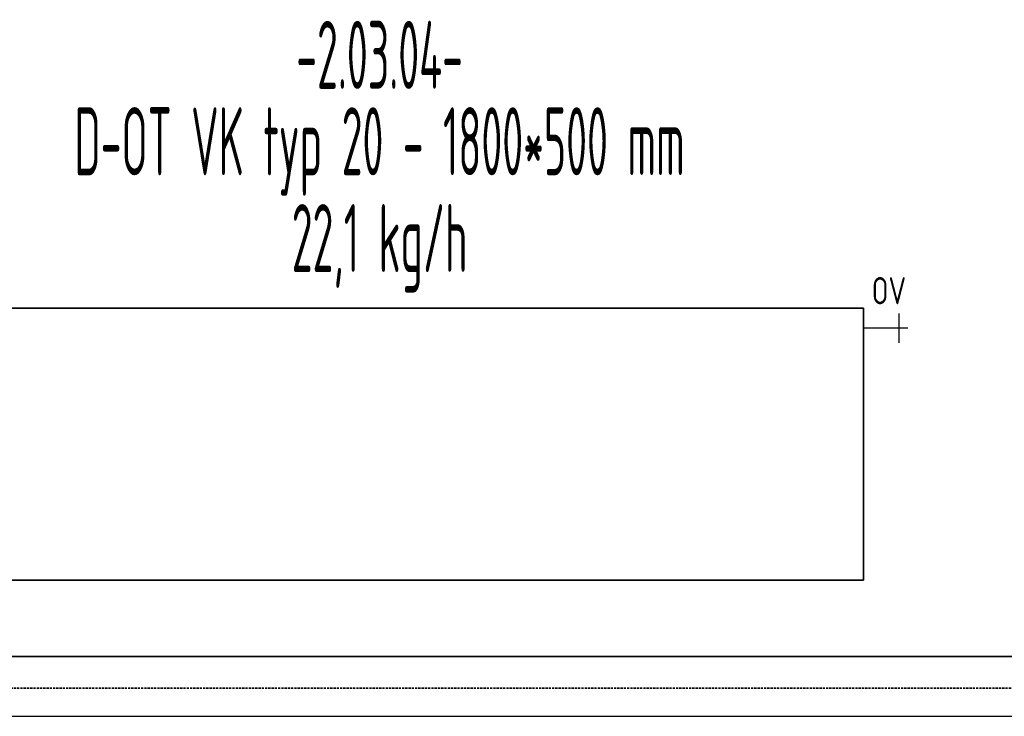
# Model space of a CAD drawing. Header units: millimetres. Extents: x 14365 to 105143, y -126377 to -22383.
# Tile 93 of 191: x 56778 to 58590, y -123507 to -122226. Entities that reach past the tile are written whole.
import ezdxf
from ezdxf.enums import TextEntityAlignment as Align

# ---------------------------------------------------------------- set-up
doc = ezdxf.new("R2010")
doc.units = ezdxf.units.MM
doc.linetypes.add('VERDECKT', pattern=[9.525, 6.35, -3.175])
doc.linetypes.add('ČÁRKOVANÁ', pattern=[0.75, 0.5, -0.25])
for name, color, linetype, lineweight in [('JS_VYT_POPIS - OBECNĚ', 7, 'Continuous', 5), ('UT_POTRUBI - PŘÍVOD', 1, 'Continuous', 35), ('UT_POTRUBI - ZPÁTEČKA', 5, 'ČÁRKOVANÁ', 35), ('UT_SCHÉMA_POPIS', 7, 'VERDECKT', 5), ('UT_SCHÉMA_SYMBOLY', 7, 'Continuous', 25), ('UT_ZAŘÍZENÍ - OT', 3, 'Continuous', 35)]:
    doc.layers.add(name, color=color, linetype=linetype, lineweight=lineweight)
doc.styles.add('ISO 2.5', font='isocp.shx', dxfattribs={"width": 0.8, "height": 2.5})
doc.styles.add('VZT_POPIS', font='isocp.shx', dxfattribs={"width": 0.6, "height": 125})

msp = doc.modelspace()

# ---------------------------------------------------------------- linework, layer by layer
at = {"ltscale": 8}
msp.add_line((31841.3, -123507.2), (105085.1, -123507.2), dxfattribs=at)
at = {"layer": 'UT_POTRUBI - PŘÍVOD', "ltscale": 8}
msp.add_line((55112.8, -123397.2), (60902.8, -123397.2), dxfattribs=at)
at = {"layer": 'UT_POTRUBI - ZPÁTEČKA', "linetype": 'ČÁRKOVANÁ', "ltscale": 8}
msp.add_line((55045.8, -123455.6), (60990.3, -123455.6), dxfattribs=at)
at = {"layer": 'UT_SCHÉMA_SYMBOLY'}
for p, q in [((58396.2, -122820.2), (58396.2, -122766.2)), ((58412.2, -122793.2), (58330.4, -122793.2))]:
    msp.add_line(p, q, dxfattribs=at)
at = {"layer": 'UT_ZAŘÍZENÍ - OT', "linetype": 'Continuous'}
for p, q in [((58330.4, -122756.6), (56530.4, -122756.6)), ((58330.4, -123256.6), (58330.4, -122756.6)), ((56530.4, -123256.6), (58330.4, -123256.6))]:
    msp.add_line(p, q, dxfattribs=at)

# ---------------------------------------------------------------- texts
at = {"layer": 'JS_VYT_POPIS - OBECNĚ', "style": 'VZT_POPIS', "width": 0.5}
for s, p in [('-2.03.04-', (57440.5, -122290.7)), ('D-OT VK typ 20 - 1800*500 mm', (57440.5, -122449.6)), ('22,1 kg/h', (57440.5, -122627.6))]:
    msp.add_text(s, height=125, dxfattribs=at).set_placement(p, align=Align.MIDDLE_CENTER)
at = {"layer": 'UT_SCHÉMA_POPIS', "style": 'ISO 2.5', "width": 0.8}
msp.add_text('OV', height=50, dxfattribs=at).set_placement((58345.8, -122724.4), align=Align.MIDDLE_LEFT)

doc.saveas('drawing.dxf')
